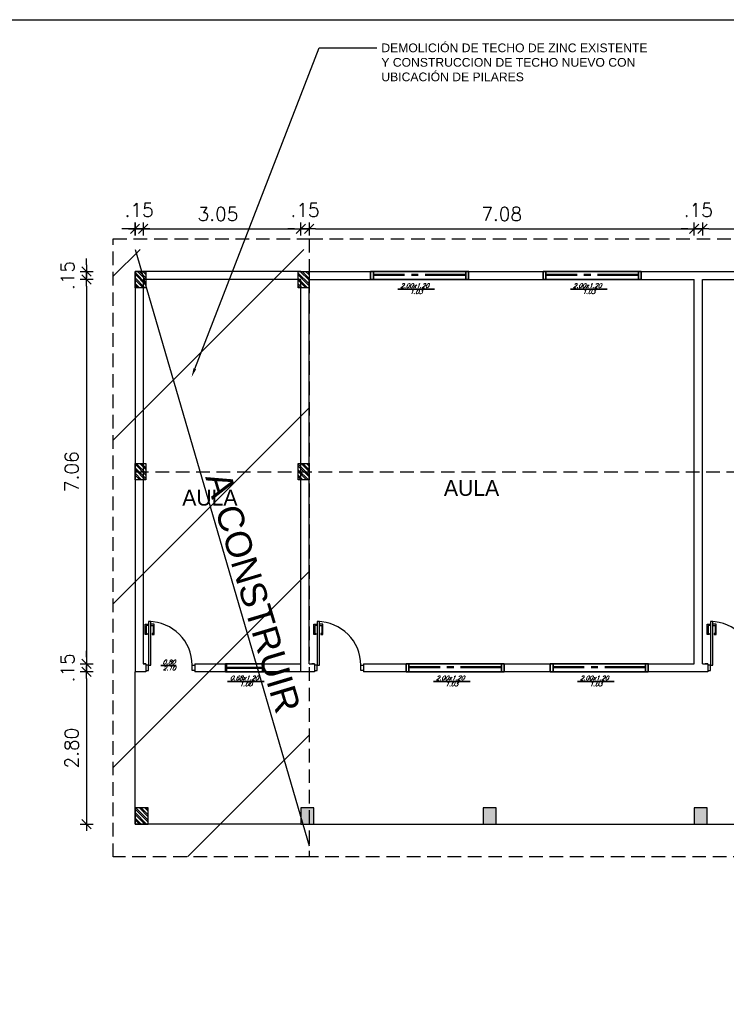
# Model space of a CAD drawing. Header units: millimetres. Extents: x 2239 to 2564, y 432 to 505.
# Tile 5 of 23: x 2273 to 2286, y 486 to 505. Entities that reach past the tile are written whole.
import ezdxf
from ezdxf import colors
from ezdxf.entities.mleader import LeaderData, LeaderLine
from ezdxf.math import Vec2, Vec3

# ---------------------------------------------------------------- set-up
doc = ezdxf.new("R2010")
doc.units = ezdxf.units.MM
for name, pattern in [('ACAD_ISO04W100', [30, 24, -3, 0, -3]), ('CENTER2', [1.125, 0.75, -0.125, 0.125, -0.125]), ('HIDDEN', [0.375, 0.25, -0.125])]:
    doc.linetypes.add(name, pattern=pattern)
for name, color, linetype in [('Cotas', 1, 'Continuous'), ('HACT', 1, 'Continuous'), ('PAREDE', 6, 'Continuous'), ('PAREDES', 6, 'Continuous')]:
    doc.layers.add(name, color=color, linetype=linetype)
doc.styles.add('romans', font='romans.shx', dxfattribs={"oblique": 23})
doc.styles.add('SIMPLEX_8', font='simplex.shx')
doc.dimstyles.new('08', dxfattribs={"dimtxt": 0.25, "dimasz": 0.12, "dimexe": 0, "dimexo": 0, "dimgap": 0.15, "dimtad": 1, "dimzin": 4, "dimdsep": 46, "dimtxsty": 'SIMPLEX_8', "dimblk1": 'D', "dimblk2": 'D', "dimsah": 1, "dimcen": 0.09, "dimse1": 1, "dimse2": 1, "dimclre": 256, "dimclrt": 2, "dimadec": 0, "dimazin": 0, "dimtfac": 1, "dimtmove": 2, "dimatfit": 3, "dimldrblk": 'D', "dimfxl": 1, "dimtolj": 1, "dimtzin": 0, "dimarcsym": 0})

# ---------------------------------------------------------------- blocks, each defined once
blk = doc.blocks.new('DSGDFG')
at = {"color": 2}
blk.add_lwpolyline([(2331.157, 484.719), (2331.197, 484.719), (2331.197, 485.519), (2331.157, 485.519)], close=True, dxfattribs=at)
at = {"color": 1}
for points in [[(2331.157, 485.449), (2331.112, 485.449), (2331.112, 485.299), (2331.132, 485.299), (2331.132, 485.279), (2331.092, 485.279), (2331.092, 485.469), (2331.157, 485.469)], [(2331.197, 485.449), (2331.242, 485.449), (2331.242, 485.299), (2331.222, 485.299), (2331.222, 485.279), (2331.262, 485.279), (2331.262, 485.469), (2331.197, 485.469)]]:
    blk.add_lwpolyline(points, dxfattribs=at)
at = {"color": 2}
for points in [[(2331.107, 484.619), (2331.157, 484.619), (2331.157, 484.719), (2331.107, 484.719)], [(2332.007, 484.619), (2331.957, 484.619), (2331.957, 484.719), (2332.007, 484.719)]]:
    blk.add_lwpolyline(points, dxfattribs=at)
at = {"color": 1}
blk.add_arc((2331.157, 484.719), 0.8, 0, 90, dxfattribs=at)
at = {"layer": 'PAREDES', "color": 6}
for p, q in [((2331.107, 484.744), (2331.107, 484.594)), ((2332.007, 484.744), (2332.007, 484.594))]:
    blk.add_line(p, q, dxfattribs=at)
at = {"layer": 'PAREDES'}
blk.add_lwpolyline([(2331.107, 484.744), (2331.057, 484.744)], dxfattribs=at)
blk = doc.blocks.new('D')
for p, q in [((-1, 0), (1, 0)), ((0, -1), (0, 1))]:
    blk.add_line(p, q)
at = {"color": 4}
blk.add_line((-0.71, -0.71), (0.71, 0.71), dxfattribs=at)
blk = doc.blocks.new('*D89')
at = {"layer": 'Cotas', "color": 0, "linetype": 'ACAD_ISO04W100', "lineweight": -2, "transparency": 16777216}
for p, q in [((2275.043, 500.686), (2274.923, 500.686)), ((2275.313, 500.686), (2275.163, 500.686)), ((2275.433, 500.686), (2275.553, 500.686))]:
    blk.add_line(p, q, dxfattribs=at)
at = {"layer": 'Defpoints', "color": 0, "linetype": 'ACAD_ISO04W100', "transparency": 16777216}
for p in [(2275.163, 500.686), (2275.163, 499.755), (2275.313, 499.755)]:
    blk.add_point(p, dxfattribs=at)
at = {"layer": 'Cotas', "color": 0, "linetype": 'ACAD_ISO04W100', "lineweight": -2, "transparency": 16777216, "xscale": 0.12, "yscale": 0.12, "zscale": 0.12}
blk.add_blockref('D', (2275.163, 500.686), dxfattribs=at)
at = {"layer": 'Cotas', "color": 0, "linetype": 'ACAD_ISO04W100', "lineweight": -2, "transparency": 16777216, "xscale": 0.12, "yscale": 0.12, "zscale": 0.12, "rotation": 180}
blk.add_blockref('D', (2275.313, 500.686), dxfattribs=at)
at = {"layer": 'Cotas', "color": 2, "linetype": 'ACAD_ISO04W100', "transparency": 16777216, "insert": (2275.238, 501.036), "char_height": 0.25, "attachment_point": 5, "style": 'SIMPLEX_8'}
blk.add_mtext('\\A1;.15', dxfattribs=at)
blk = doc.blocks.new('*D90')
at = {"layer": 'Cotas', "color": 0, "linetype": 'ACAD_ISO04W100', "lineweight": -2, "transparency": 16777216}
blk.add_line((2275.283, 500.686), (2278.093, 500.686), dxfattribs=at)
at = {"layer": 'Defpoints', "color": 0, "linetype": 'ACAD_ISO04W100', "transparency": 16777216}
for p in [(2278.213, 500.686), (2275.163, 499.755), (2278.213, 499.755)]:
    blk.add_point(p, dxfattribs=at)
at = {"layer": 'Cotas', "color": 0, "linetype": 'ACAD_ISO04W100', "lineweight": -2, "transparency": 16777216, "xscale": 0.12, "yscale": 0.12, "zscale": 0.12, "rotation": 180}
blk.add_blockref('D', (2275.163, 500.686), dxfattribs=at)
at = {"layer": 'Cotas', "color": 0, "linetype": 'ACAD_ISO04W100', "lineweight": -2, "transparency": 16777216, "xscale": 0.12, "yscale": 0.12, "zscale": 0.12}
blk.add_blockref('D', (2278.213, 500.686), dxfattribs=at)
at = {"layer": 'Cotas', "color": 2, "linetype": 'ACAD_ISO04W100', "transparency": 16777216, "insert": (2276.688, 500.961), "char_height": 0.25, "attachment_point": 5, "style": 'SIMPLEX_8'}
blk.add_mtext('\\A1;3.05', dxfattribs=at)
blk = doc.blocks.new('*D91')
at = {"layer": 'Cotas', "color": 0, "linetype": 'ACAD_ISO04W100', "lineweight": -2, "transparency": 16777216}
for p, q in [((2278.093, 500.686), (2277.973, 500.686)), ((2278.213, 500.686), (2278.363, 500.686)), ((2278.483, 500.686), (2278.603, 500.686))]:
    blk.add_line(p, q, dxfattribs=at)
at = {"layer": 'Defpoints', "color": 0, "linetype": 'ACAD_ISO04W100', "transparency": 16777216}
for p in [(2278.363, 500.686), (2278.213, 499.755), (2278.363, 499.755)]:
    blk.add_point(p, dxfattribs=at)
at = {"layer": 'Cotas', "color": 0, "linetype": 'ACAD_ISO04W100', "lineweight": -2, "transparency": 16777216, "xscale": 0.12, "yscale": 0.12, "zscale": 0.12}
blk.add_blockref('D', (2278.213, 500.686), dxfattribs=at)
at = {"layer": 'Cotas', "color": 0, "linetype": 'ACAD_ISO04W100', "lineweight": -2, "transparency": 16777216, "xscale": 0.12, "yscale": 0.12, "zscale": 0.12, "rotation": 180}
blk.add_blockref('D', (2278.363, 500.686), dxfattribs=at)
at = {"layer": 'Cotas', "color": 2, "linetype": 'ACAD_ISO04W100', "transparency": 16777216, "insert": (2278.288, 501.036), "char_height": 0.25, "attachment_point": 5, "style": 'SIMPLEX_8'}
blk.add_mtext('\\A1;.15', dxfattribs=at)
blk = doc.blocks.new('*D92')
at = {"layer": 'Cotas', "color": 0, "linetype": 'ACAD_ISO04W100', "lineweight": -2, "transparency": 16777216}
blk.add_line((2278.483, 500.686), (2285.323, 500.686), dxfattribs=at)
at = {"layer": 'Defpoints', "color": 0, "linetype": 'ACAD_ISO04W100', "transparency": 16777216}
for p in [(2285.443, 500.686), (2278.363, 499.755), (2285.443, 499.755)]:
    blk.add_point(p, dxfattribs=at)
at = {"layer": 'Cotas', "color": 0, "linetype": 'ACAD_ISO04W100', "lineweight": -2, "transparency": 16777216, "xscale": 0.12, "yscale": 0.12, "zscale": 0.12, "rotation": 180}
blk.add_blockref('D', (2278.363, 500.686), dxfattribs=at)
at = {"layer": 'Cotas', "color": 0, "linetype": 'ACAD_ISO04W100', "lineweight": -2, "transparency": 16777216, "xscale": 0.12, "yscale": 0.12, "zscale": 0.12}
blk.add_blockref('D', (2285.443, 500.686), dxfattribs=at)
at = {"layer": 'Cotas', "color": 2, "linetype": 'ACAD_ISO04W100', "transparency": 16777216, "insert": (2281.903, 500.961), "char_height": 0.25, "attachment_point": 5, "style": 'SIMPLEX_8'}
blk.add_mtext('\\A1;7.08', dxfattribs=at)
blk = doc.blocks.new('*D93')
at = {"layer": 'Cotas', "color": 0, "linetype": 'ACAD_ISO04W100', "lineweight": -2, "transparency": 16777216}
for p, q in [((2285.323, 500.686), (2285.203, 500.686)), ((2285.443, 500.686), (2285.593, 500.686)), ((2285.713, 500.686), (2285.833, 500.686))]:
    blk.add_line(p, q, dxfattribs=at)
at = {"layer": 'Defpoints', "color": 0, "linetype": 'ACAD_ISO04W100', "transparency": 16777216}
for p in [(2285.593, 500.686), (2285.443, 499.755), (2285.593, 499.755)]:
    blk.add_point(p, dxfattribs=at)
at = {"layer": 'Cotas', "color": 0, "linetype": 'ACAD_ISO04W100', "lineweight": -2, "transparency": 16777216, "xscale": 0.12, "yscale": 0.12, "zscale": 0.12}
blk.add_blockref('D', (2285.443, 500.686), dxfattribs=at)
at = {"layer": 'Cotas', "color": 0, "linetype": 'ACAD_ISO04W100', "lineweight": -2, "transparency": 16777216, "xscale": 0.12, "yscale": 0.12, "zscale": 0.12, "rotation": 180}
blk.add_blockref('D', (2285.593, 500.686), dxfattribs=at)
at = {"layer": 'Cotas', "color": 2, "linetype": 'ACAD_ISO04W100', "transparency": 16777216, "insert": (2285.518, 501.036), "char_height": 0.25, "attachment_point": 5, "style": 'SIMPLEX_8'}
blk.add_mtext('\\A1;.15', dxfattribs=at)
blk = doc.blocks.new('*D94')
at = {"layer": 'Cotas', "color": 0, "linetype": 'ACAD_ISO04W100', "lineweight": -2, "transparency": 16777216}
blk.add_line((2285.713, 500.686), (2291.973, 500.686), dxfattribs=at)
at = {"layer": 'Defpoints', "color": 0, "linetype": 'ACAD_ISO04W100', "transparency": 16777216}
for p in [(2292.093, 500.686), (2285.593, 499.755), (2292.093, 499.755)]:
    blk.add_point(p, dxfattribs=at)
at = {"layer": 'Cotas', "color": 0, "linetype": 'ACAD_ISO04W100', "lineweight": -2, "transparency": 16777216, "xscale": 0.12, "yscale": 0.12, "zscale": 0.12, "rotation": 180}
blk.add_blockref('D', (2285.593, 500.686), dxfattribs=at)
at = {"layer": 'Cotas', "color": 0, "linetype": 'ACAD_ISO04W100', "lineweight": -2, "transparency": 16777216, "xscale": 0.12, "yscale": 0.12, "zscale": 0.12}
blk.add_blockref('D', (2292.093, 500.686), dxfattribs=at)
at = {"layer": 'Cotas', "color": 2, "linetype": 'ACAD_ISO04W100', "transparency": 16777216, "insert": (2288.843, 500.961), "char_height": 0.25, "attachment_point": 5, "style": 'SIMPLEX_8'}
blk.add_mtext('\\A1;6.50', dxfattribs=at)
blk = doc.blocks.new('*D119')
at = {"layer": 'Cotas', "color": 0, "linetype": 'ACAD_ISO04W100', "lineweight": -2, "transparency": 16777216}
for p, q in [((2274.272, 500.025), (2274.272, 500.145)), ((2274.272, 499.755), (2274.272, 499.905)), ((2274.272, 499.635), (2274.272, 499.515))]:
    blk.add_line(p, q, dxfattribs=at)
at = {"layer": 'Defpoints', "color": 0, "linetype": 'ACAD_ISO04W100', "transparency": 16777216}
for p in [(2274.272, 499.905), (2275.313, 499.905), (2275.313, 499.755)]:
    blk.add_point(p, dxfattribs=at)
at = {"layer": 'Cotas', "color": 0, "linetype": 'ACAD_ISO04W100', "lineweight": -2, "transparency": 16777216, "xscale": 0.12, "yscale": 0.12, "zscale": 0.12}
for p, rotation in [((2274.272, 499.905), 270), ((2274.272, 499.755), 90)]:
    blk.add_blockref('D', p, dxfattribs=dict(at, rotation=rotation))
at = {"layer": 'Cotas', "color": 2, "linetype": 'ACAD_ISO04W100', "transparency": 16777216, "insert": (2273.922, 499.83), "char_height": 0.25, "attachment_point": 5, "rotation": 90, "style": 'SIMPLEX_8'}
blk.add_mtext('\\A1;.15', dxfattribs=at)
blk = doc.blocks.new('*D120')
at = {"layer": 'Cotas', "color": 0, "linetype": 'ACAD_ISO04W100', "lineweight": -2, "transparency": 16777216}
blk.add_line((2274.272, 499.635), (2274.272, 492.815), dxfattribs=at)
at = {"layer": 'Defpoints', "color": 0, "linetype": 'ACAD_ISO04W100', "transparency": 16777216}
for p in [(2275.313, 499.755), (2274.272, 492.695), (2275.313, 492.695)]:
    blk.add_point(p, dxfattribs=at)
at = {"layer": 'Cotas', "color": 0, "linetype": 'ACAD_ISO04W100', "lineweight": -2, "transparency": 16777216, "xscale": 0.12, "yscale": 0.12, "zscale": 0.12}
for p, rotation in [((2274.272, 499.755), 90), ((2274.272, 492.695), 270)]:
    blk.add_blockref('D', p, dxfattribs=dict(at, rotation=rotation))
at = {"layer": 'Cotas', "color": 2, "linetype": 'ACAD_ISO04W100', "transparency": 16777216, "insert": (2273.997, 496.225), "char_height": 0.25, "attachment_point": 5, "rotation": 90, "style": 'SIMPLEX_8'}
blk.add_mtext('\\A1;7.06', dxfattribs=at)
blk = doc.blocks.new('*D121')
at = {"layer": 'Cotas', "color": 0, "linetype": 'ACAD_ISO04W100', "lineweight": -2, "transparency": 16777216}
for p, q in [((2274.272, 492.815), (2274.272, 492.935)), ((2274.272, 492.695), (2274.272, 492.545)), ((2274.272, 492.425), (2274.272, 492.305))]:
    blk.add_line(p, q, dxfattribs=at)
at = {"layer": 'Defpoints', "color": 0, "linetype": 'ACAD_ISO04W100', "transparency": 16777216}
for p in [(2274.272, 492.545), (2275.313, 492.695), (2276.363, 492.545)]:
    blk.add_point(p, dxfattribs=at)
at = {"layer": 'Cotas', "color": 0, "linetype": 'ACAD_ISO04W100', "lineweight": -2, "transparency": 16777216, "xscale": 0.12, "yscale": 0.12, "zscale": 0.12}
for p, rotation in [((2274.272, 492.695), 270), ((2274.272, 492.545), 90)]:
    blk.add_blockref('D', p, dxfattribs=dict(at, rotation=rotation))
at = {"layer": 'Cotas', "color": 2, "linetype": 'ACAD_ISO04W100', "transparency": 16777216, "insert": (2273.922, 492.62), "char_height": 0.25, "attachment_point": 5, "rotation": 90, "style": 'SIMPLEX_8'}
blk.add_mtext('\\A1;.15', dxfattribs=at)
blk = doc.blocks.new('*D122')
at = {"layer": 'Cotas', "color": 0, "linetype": 'ACAD_ISO04W100', "lineweight": -2, "transparency": 16777216}
blk.add_line((2274.272, 492.425), (2274.272, 489.865), dxfattribs=at)
at = {"layer": 'Defpoints', "color": 0, "linetype": 'ACAD_ISO04W100', "transparency": 16777216}
for p in [(2275.313, 492.545), (2274.272, 489.745), (2275.313, 489.745)]:
    blk.add_point(p, dxfattribs=at)
at = {"layer": 'Cotas', "color": 0, "linetype": 'ACAD_ISO04W100', "lineweight": -2, "transparency": 16777216, "xscale": 0.12, "yscale": 0.12, "zscale": 0.12}
for p, rotation in [((2274.272, 492.545), 90), ((2274.272, 489.745), 270)]:
    blk.add_blockref('D', p, dxfattribs=dict(at, rotation=rotation))
at = {"layer": 'Cotas', "color": 2, "linetype": 'ACAD_ISO04W100', "transparency": 16777216, "insert": (2273.997, 491.145), "char_height": 0.25, "attachment_point": 5, "rotation": 90, "style": 'SIMPLEX_8'}
blk.add_mtext('\\A1;2.80', dxfattribs=at)
blk = doc.blocks.new('PILAR7')
at = {"layer": 'PAREDE', "linetype": 'ACAD_ISO04W100'}
h = blk.add_hatch(dxfattribs=at)
h.set_pattern_fill('ANSI32', color=1, scale=0.0074)
h.paths.add_polyline_path([(2569.07, 479.812), (2568.77, 479.812), (2568.77, 479.612), (2569.07, 479.612)])
at = {"layer": 'Cotas', "color": 5, "linetype": 'ACAD_ISO04W100'}
blk.add_lwpolyline([(2568.77, 479.812), (2569.07, 479.812), (2569.07, 479.612), (2568.77, 479.612)], close=True, dxfattribs=at)

msp = doc.modelspace()

# ---------------------------------------------------------------- hatches: boundary and pattern name
at = {"layer": 'PAREDE', "linetype": 'ACAD_ISO04W100', "transparency": 33554483}
h = msp.add_hatch(dxfattribs=at)
h.set_pattern_fill('ANSI31', color=1, scale=0.67)
h.paths.add_polyline_path([(2278.363, 500.309), (2274.763, 500.309), (2274.763, 489.145), (2278.363, 489.145)])
at = {"layer": 'PAREDE', "linetype": 'ACAD_ISO04W100'}
h = msp.add_hatch(dxfattribs=at)
h.set_pattern_fill('ANSI32', color=1, scale=0.0074, angle=90)
h.set_pattern_definition([(135, (2757.975084, -2072.69535), (-0.0498404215, -0.0498404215), []), (135, (2757.975084, -2072.66212), (-0.0498404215, -0.0498404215), [])])
h.paths.add_polyline_path([(2278.163, 496.375), (2278.163, 496.075), (2278.363, 496.075), (2278.363, 496.375)])
h = msp.add_hatch(dxfattribs=at)
h.set_pattern_fill('ANSI32', color=1, scale=0.0074, angle=90)
h.set_pattern_definition([(135, (-234.11224, 12.563264), (-0.0498404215, -0.0498404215), []), (135, (-234.11224, 12.59649), (-0.0498404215, -0.0498404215), [])])
h.paths.add_polyline_path([(2275.403, 490.045), (2275.163, 490.045), (2275.163, 489.745), (2275.403, 489.745)])
at = {"layer": 'PAREDE', "linetype": 'ACAD_ISO04W100', "transparency": 33554687}
h = msp.add_hatch(color=0, dxfattribs=at)
h.dxf.hatch_style = 1
h.paths.add_polyline_path([(2278.453, 490.045), (2278.213, 490.045), (2278.213, 489.745), (2278.453, 489.745)])
h = msp.add_hatch(color=0, dxfattribs=at)
h.dxf.hatch_style = 1
h.paths.add_polyline_path([(2281.803, 490.045), (2281.563, 490.045), (2281.563, 489.745), (2281.803, 489.745)])
h = msp.add_hatch(color=0, dxfattribs=at)
h.dxf.hatch_style = 1
h.paths.add_polyline_path([(2285.682, 490.045), (2285.442, 490.045), (2285.442, 489.745), (2285.682, 489.745)])

# ---------------------------------------------------------------- linework, layer by layer
at = {"layer": 'Cotas', "linetype": 'HIDDEN'}
for p, q in [((2278.363, 500.505), (2309.133, 500.505)), ((2275.163, 496.225), (2318.583, 496.225)), ((2309.283, 489.145), (2278.363, 489.145))]:
    msp.add_line(p, q, dxfattribs=at)
at = {"layer": 'Cotas', "color": 6, "linetype": 'ACAD_ISO04W100'}
for p, q in [((2275.163, 500.309), (2278.363, 489.349)), ((2275.163, 499.905), (2275.163, 492.545)), ((2278.213, 499.905), (2275.163, 499.905)), ((2275.313, 499.755), (2275.313, 492.695)), ((2278.213, 499.755), (2275.313, 499.755)), ((2278.363, 492.695), (2278.363, 499.755)), ((2285.443, 492.695), (2285.443, 499.755)), ((2285.593, 492.695), (2285.593, 499.755))]:
    msp.add_line(p, q, dxfattribs=at)
at = {"layer": 'Cotas', "color": 6}
for p, q in [((2278.213, 492.545), (2278.213, 499.755)), ((2278.363, 499.755), (2285.443, 499.755)), ((2285.593, 499.755), (2292.093, 499.755)), ((2275.363, 492.545), (2275.163, 492.545)), ((2275.313, 492.695), (2275.363, 492.695)), ((2276.263, 492.695), (2278.213, 492.695)), ((2278.463, 492.545), (2276.263, 492.545)), ((2278.363, 492.695), (2278.463, 492.695)), ((2279.363, 492.695), (2285.443, 492.695)), ((2285.693, 492.545), (2279.363, 492.545)), ((2285.593, 492.695), (2285.693, 492.695))]:
    msp.add_line(p, q, dxfattribs=at)
at = {"layer": 'Cotas', "color": 1, "linetype": 'ACAD_ISO04W100'}
for p, q in [((2275.163, 489.745), (2275.163, 492.545)), ((2278.213, 489.745), (2275.163, 489.745))]:
    msp.add_line(p, q, dxfattribs=at)
at = {"layer": 'Cotas', "color": 1}
msp.add_line((2278.213, 489.745), (2312.733, 489.745), dxfattribs=at)
msp.add_lwpolyline([(2244.583, 504.531), (2325.692, 504.531), (2325.692, 451.881), (2244.583, 451.881)], close=True, dxfattribs=at)
at = {"layer": 'Cotas', "linetype": 'HIDDEN'}
msp.add_lwpolyline([(2274.763, 500.505), (2278.363, 500.505), (2278.363, 489.145), (2274.763, 489.145)], close=True, dxfattribs=at)
at = {"layer": 'Cotas', "color": 6}
msp.add_lwpolyline([(2278.213, 499.905), (2321.683, 499.905), (2321.683, 492.545)], dxfattribs=at)
at = {"layer": 'Cotas', "color": 5, "linetype": 'ACAD_ISO04W100'}
for points in [[(2278.163, 496.075), (2278.163, 496.375), (2278.363, 496.375), (2278.363, 496.075)], [(2275.163, 490.045), (2275.163, 489.745), (2275.403, 489.745), (2275.403, 490.045)]]:
    msp.add_lwpolyline(points, close=True, dxfattribs=at)
at = {"layer": 'Cotas', "linetype": 'ACAD_ISO04W100'}
for points in [[(2278.213, 490.045), (2278.213, 489.745), (2278.453, 489.745), (2278.453, 490.045)], [(2281.563, 490.045), (2281.563, 489.745), (2281.803, 489.745), (2281.803, 490.045)], [(2285.442, 490.045), (2285.442, 489.745), (2285.682, 489.745), (2285.682, 490.045)]]:
    msp.add_lwpolyline(points, close=True, dxfattribs=at)
at = {"layer": 'HACT', "lineweight": 35}
for p, q in [((2279.494, 499.905), (2279.494, 499.755)), ((2279.544, 499.905), (2279.544, 499.755)), ((2281.244, 499.905), (2281.244, 499.755)), ((2281.294, 499.905), (2281.294, 499.755)), ((2281.294, 499.905), (2281.294, 499.755)), ((2282.666, 499.905), (2282.666, 499.755)), ((2282.716, 499.905), (2282.716, 499.755)), ((2284.416, 499.905), (2284.416, 499.755)), ((2284.466, 499.905), (2284.466, 499.755)), ((2284.466, 499.905), (2284.466, 499.755)), ((2279.997, 499.582), (2280.67, 499.582)), ((2283.169, 499.582), (2283.841, 499.582)), ((2275.637, 492.665), (2275.919, 492.665)), ((2276.828, 492.695), (2276.828, 492.545)), ((2276.847, 492.695), (2276.847, 492.545)), ((2277.508, 492.695), (2277.508, 492.545)), ((2277.528, 492.695), (2277.528, 492.545)), ((2277.528, 492.603), (2277.528, 492.545)), ((2280.148, 492.695), (2280.148, 492.545)), ((2280.198, 492.695), (2280.198, 492.545)), ((2281.898, 492.695), (2281.898, 492.545)), ((2281.948, 492.695), (2281.948, 492.545)), ((2281.948, 492.695), (2281.948, 492.545)), ((2282.797, 492.695), (2282.797, 492.545)), ((2282.847, 492.695), (2282.847, 492.545)), ((2284.547, 492.695), (2284.547, 492.545)), ((2284.597, 492.695), (2284.597, 492.545)), ((2284.597, 492.695), (2284.597, 492.545)), ((2276.866, 492.372), (2277.538, 492.372)), ((2280.65, 492.372), (2281.323, 492.372)), ((2283.3, 492.372), (2283.972, 492.372))]:
    msp.add_line(p, q, dxfattribs=at)
at = {"layer": 'HACT', "color": 2, "lineweight": 35}
for points in [[(2281.294, 499.755), (2279.494, 499.755), (2279.494, 499.905), (2281.294, 499.905)], [(2284.466, 499.755), (2282.666, 499.755), (2282.666, 499.905), (2284.466, 499.905)], [(2277.528, 492.545), (2276.828, 492.545), (2276.828, 492.695), (2277.528, 492.695)], [(2281.948, 492.545), (2280.148, 492.545), (2280.148, 492.695), (2281.948, 492.695)], [(2284.597, 492.545), (2282.797, 492.545), (2282.797, 492.695), (2284.597, 492.695)]]:
    msp.add_lwpolyline(points, close=True, dxfattribs=at)
at = {"layer": 'PAREDES', "color": 4, "linetype": 'CENTER2'}
for p, q in [((2281.244, 499.85), (2279.544, 499.85)), ((2281.244, 499.83), (2279.544, 499.83)), ((2284.416, 499.85), (2282.716, 499.85)), ((2284.416, 499.83), (2282.716, 499.83)), ((2277.506, 492.627), (2276.845, 492.627)), ((2277.508, 492.61), (2276.847, 492.61)), ((2281.898, 492.64), (2280.198, 492.64)), ((2281.898, 492.62), (2280.198, 492.62)), ((2284.547, 492.64), (2282.847, 492.64)), ((2284.547, 492.62), (2282.847, 492.62))]:
    msp.add_line(p, q, dxfattribs=at)

# ---------------------------------------------------------------- block references
at = {"layer": 'Cotas', "linetype": 'ACAD_ISO04W100', "rotation": 90}
for p in [(2754.975, -2069.165), (2757.975, -2069.165), (2754.975, -2072.695)]:
    msp.add_blockref('PILAR7', p, dxfattribs=at)
at = {"layer": 'Cotas', "linetype": 'ACAD_ISO04W100'}
for p in [(-55.744, 7.951), (-52.644, 7.951), (-45.414, 7.951)]:
    msp.add_blockref('DSGDFG', p, dxfattribs=at)

# ---------------------------------------------------------------- texts
at = {"char_height": 0.29056, "attachment_point": 7}
for insert in [(2280.842, 495.777), (2276.032, 495.598)]:
    msp.add_mtext_dynamic_manual_height_columns('\\A1;{\\fZurich Cn BT|b0|i0|c0|p34;\\C2;AULA}', width=13.35192, gutter_width=1, heights=[0], dxfattribs=dict(at, insert=insert))
at = {"layer": 'Cotas', "color": 2, "char_height": 0.0779, "attachment_point": 1, "style": 'romans'}
for s, insert in [('2.00x1.20', (2280.04, 499.683)), ('2.00x1.20', (2283.212, 499.683)), ('1.03', (2280.214, 499.571)), ('1.03', (2283.386, 499.571)), ('0.80', (2275.669, 492.766)), ('2.10', (2275.674, 492.654)), ('0.68x1.20', (2276.909, 492.473)), ('1.00', (2277.083, 492.361)), ('2.00x1.20', (2280.693, 492.473)), ('1.03', (2280.867, 492.361)), ('2.00x1.20', (2283.342, 492.473)), ('1.03', (2283.516, 492.361))]:
    msp.add_mtext_dynamic_manual_height_columns(s, width=0.31716, gutter_width=12.5, heights=[0], dxfattribs=dict(at, insert=insert))
at = {"layer": 'Cotas', "color": 6, "linetype": 'ACAD_ISO04W100', "insert": (2276.907, 496.264), "char_height": 0.47517, "attachment_point": 1, "rotation": 286.6796, "style": 'SIMPLEX_8'}
msp.add_mtext_dynamic_manual_height_columns('{\\fArial|b0|i0|c0|p34;A CONSTRUIR}', width=11.65272, gutter_width=0.5, heights=[0], dxfattribs=at)

# ---------------------------------------------------------------- dimensions: what is measured, and where the dimension line sits
at = {"layer": 'Cotas', "linetype": 'ACAD_ISO04W100'}
for base, p1, p2, picture, middle in [((2275.163, 500.686), (2275.313, 499.755), (2275.163, 499.755), '*D89', (2275.238, 501.036)), ((2278.213, 500.686), (2275.163, 499.755), (2278.213, 499.755), '*D90', (2276.688, 500.961)), ((2278.363, 500.686), (2278.213, 499.755), (2278.363, 499.755), '*D91', (2278.288, 501.036)), ((2285.443, 500.686), (2278.363, 499.755), (2285.443, 499.755), '*D92', (2281.903, 500.961)), ((2285.593, 500.686), (2285.443, 499.755), (2285.593, 499.755), '*D93', (2285.518, 501.036)), ((2292.093, 500.686), (2285.593, 499.755), (2292.093, 499.755), '*D94', (2288.843, 500.961))]:
    dim = msp.add_linear_dim(base=base, p1=p1, p2=p2, dimstyle='08', dxfattribs=at)
    dim.commit()
    dim.dimension.update_dxf_attribs({"geometry": picture, "text_midpoint": middle})
for base, p1, p2, picture, middle in [((2274.272, 499.905), (2275.313, 499.755), (2275.313, 499.905), '*D119', (2273.922, 499.83)), ((2274.272, 492.695), (2275.313, 499.755), (2275.313, 492.695), '*D120', (2273.997, 496.225)), ((2274.272, 492.545), (2275.313, 492.695), (2276.363, 492.545), '*D121', (2273.922, 492.62)), ((2274.272, 489.745), (2275.313, 492.545), (2275.313, 489.745), '*D122', (2273.997, 491.145))]:
    dim = msp.add_linear_dim(base=base, p1=p1, p2=p2, angle=90, dimstyle='08', dxfattribs=at)
    dim.commit()
    dim.dimension.update_dxf_attribs({"geometry": picture, "text_midpoint": middle})

# ---------------------------------------------------------------- leaders
at = {"color": 1}
ml = msp.add_multileader_mtext('Standard', dxfattribs=at)
ml.set_content('{\\fArial|b0|i0|c0|p34;DEMOLICIÓN DE TECHO DE ZINC EXISTENTE \\PY CONSTRUCCION DE TECHO NUEVO CON UBICACIÓN DE PILARES}', color=1)
ml.set_leader_properties()
ml.build(insert=Vec2(0, 0))
ml.multileader.update_dxf_attribs({"text_right_attachment_type": 6, "dogleg_length": 0.36, "arrow_head_size": 0.16})
ctx = ml.context
ctx.base_point, ctx.char_height, ctx.arrow_head_size, ctx.landing_gap_size, ctx.plane_origin = Vec3(2279.611, 504.013), 0.16, 0.16, 0.08, Vec3(2278.552, 503.31)
ctx.right_attachment = 6
notes = []
notes.append((ctx, [(0, (1, 1, 0), (2278.551, 504.013), (1, 0), 1.06, [(0, [(2276.204, 497.966)], 0, [])])]))
ctx.mtext.insert, ctx.mtext.width, ctx.mtext.flow_direction = Vec3(2279.691, 504.094), 5.21568, 5
for ctx, leaders in notes:
    for number, flags, end, landing, length, lines in leaders:
        leader = LeaderData()
        leader.index, (leader.has_last_leader_line, leader.has_dogleg_vector, leader.attachment_direction) = number, flags
        leader.last_leader_point, leader.dogleg_vector, leader.dogleg_length = Vec3(end), Vec3(landing), length
        for number, points, colour, breaks in lines:
            line = LeaderLine()
            line.index, line.vertices, line.color, line.breaks = number, Vec3.list(points), colors.encode_raw_color(colour), breaks
            leader.lines.append(line)
        ctx.leaders.append(leader)

doc.saveas('drawing.dxf')
